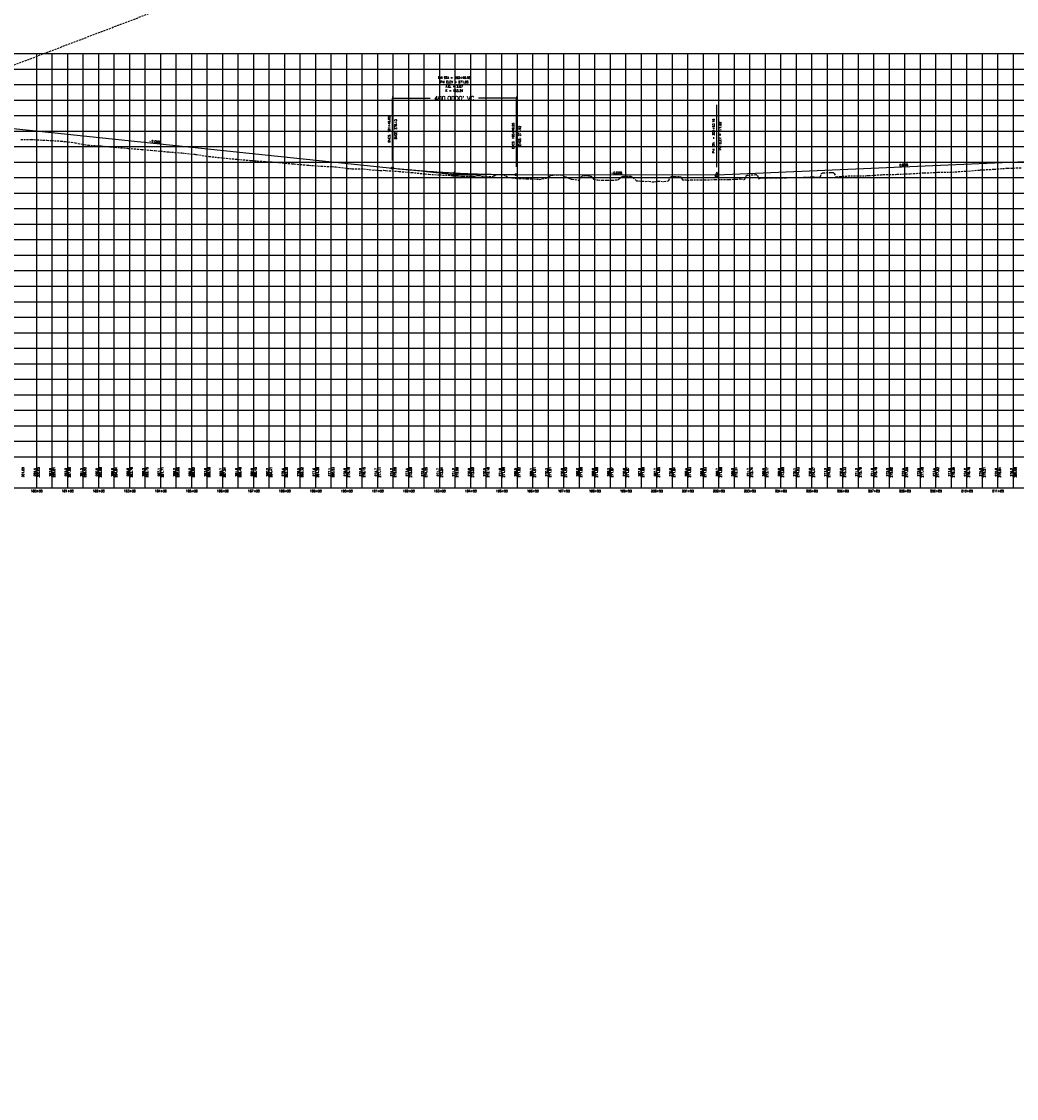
# Model space of a CAD drawing. Extents: x 114466 to 237039, y 16086 to 93345.
# Tile 17 of 81: x 155328 to 158536, y 41084 to 44556. Entities that reach past the tile are written whole.
import ezdxf
from ezdxf.enums import TextEntityAlignment as Align

# ---------------------------------------------------------------- set-up
doc = ezdxf.new("R2010")
doc.units = 0
doc.header["$LTSCALE"] = 50
doc.header["$MEASUREMENT"] = 0
doc.linetypes.add('HIDDEN_050%', pattern=[0.1875, 0.125, -0.0625])
doc.layers.get('0').update_dxf_attribs({"color": 1})
doc.layers.add('_CAB-PROF-TXT', color=31, linetype='HIDDEN_050%', plot=False)
for name, color, linetype in [('STERLING-02-PBASE', 101, 'Continuous'), ('STERLING-02-PEGCT', 101, 'Continuous'), ('STERLING-02-PFGC', 4, 'Continuous'), ('STERLING-02-PFGCT', 3, 'Continuous'), ('STERLING-02-PGRID', 251, 'Continuous')]:
    doc.layers.add(name, color=color, linetype=linetype)
doc.styles.add('L140', font='ROMANSM.shx', dxfattribs={"height": 14})
doc.dimstyles.get("Standard").update_dxf_attribs({"dimtxt": 0.18, "dimasz": 0.18, "dimexe": 0.18, "dimexo": 0.0625, "dimgap": 0.09, "dimtad": 0, "dimtih": 1, "dimtoh": 1, "dimdec": 4, "dimzin": 0, "dimdsep": 46, "dimtxsty": 'Standard', "dimcen": 0.09, "dimadec": 0, "dimazin": 0, "dimtfac": 1, "dimtdec": 4, "dimtofl": 0, "dimtmove": 0, "dimatfit": 3, "dimfxl": 1, "dimtolj": 1, "dimtzin": 0, "dimarcsym": 0})

# ---------------------------------------------------------------- blocks, each defined once
blk = doc.blocks.new('pvi2')
for p, q in [((0, 0.1), (-0.075, -0.05)), ((0.075, -0.05), (0, 0.1)), ((-0.075, -0.05), (0.075, -0.05))]:
    blk.add_line(p, q)
blk.add_circle((0, 0), 0.0125)
at = {"flags": 1}
for tag, p in [('K', (0, -0.005)), ('LENGTH', (0, -0.033))]:
    blk.add_attdef(tag, text='', height=0.01, dxfattribs=at).set_placement(p, align=Align.CENTER)
blk = doc.blocks.new('*D36')
at = {"layer": 'Defpoints', "color": 0}
for p in [(156523.8, 44308.2), (156923.8, 44308.2), (156923.8, 44308.2)]:
    blk.add_point(p, dxfattribs=at)
at = {"layer": 'STERLING-02-PFGCT', "color": 0, "lineweight": -2}
for p, q in [((156523.8, 44314.5), (156523.8, 44309)), ((156524.5, 44308.2), (156645.4, 44308.2)), ((156923.1, 44308.2), (156802.1, 44308.2)), ((156923.8, 44314.5), (156923.8, 44309))]:
    blk.add_line(p, q, dxfattribs=at)
at = {"layer": 'STERLING-02-PFGCT', "color": 0}
for points in [[(156524.5, 44308.4), (156524.5, 44308.1), (156523.8, 44308.2)], [(156923.1, 44308.4), (156923.1, 44308.1), (156923.8, 44308.2)]]:
    blk.add_solid(points, dxfattribs=at)
at = {"layer": 'STERLING-02-PFGCT', "color": 0, "insert": (156723.8, 44308.2), "char_height": 14, "attachment_point": 5, "style": 'L140'}
blk.add_mtext("\\A1;400.0000' VC", dxfattribs=at)

msp = doc.modelspace()

# ---------------------------------------------------------------- linework, layer by layer
at = {"layer": '_CAB-PROF-TXT'}
for points in [[(146560.7955, 41083.86745), (178320.63791, 53187.41613)], [(155325.47614, 44174.95456), (155359.79543, 44175.23668), (155368.96641, 44174.90094), (155398.17116, 44173.35577), (155409.76393, 44172.8021), (155424.51721, 44172.22899), (155454.45976, 44170.3039), (155469.30369, 44168.48937), (155501.15679, 44164.77289), (155510.06948, 44162.73119), (155541.63676, 44157.62636), (155579.6629, 44154.98348), (155585.01561, 44154.59878), (155623.82193, 44151.02716), (155628.77139, 44150.52551), (155668.77452, 44147.20203), (155671.95842, 44146.93809), (155713.19677, 44143.65593), (155714.68717, 44143.52839), (155745.23328, 44140.84816), (155757.24873, 44140.02017), (155758.16494, 44139.9414), (155796.43319, 44135.95554), (155801.31612, 44135.47326), (155801.40376, 44135.46382), (155802.67167, 44135.33426), (155840.91125, 44132.3198), (155844.67303, 44132.00208), (155886.27965, 44127.70528), (155889.38431, 44127.3131), (155892.22048, 44126.95781), (155932.3364, 44120.9952), (155974.10245, 44116.40241), (155978.52673, 44115.97227), (156020.14744, 44112.01961), (156024.27585, 44111.63947), (156064.10069, 44108.1171), (156069.58015, 44107.67303), (156108.63301, 44104.82834), (156114.60788, 44104.3564), (156120.26366, 44103.96071), (156158.91903, 44101.38916), (156200.12569, 44097.1805), (156203.81134, 44096.90961), (156206.98093, 44096.64891), (156249.15565, 44092.9183), (156254.18626, 44092.4944), (156294.65056, 44089.55301), (156329.45099, 44088.10288), (156340.99281, 44087.01806), (156379.15139, 44082.37208), (156387.38847, 44081.82984), (156394.02625, 44081.22329), (156431.13894, 44080.4478), (156448.48627, 44078.74922), (156467.27448, 44076.34396), (156467.36299, 44077.39795), (156484.41614, 44075.44064), (156495.59561, 44076.35452), (156502.95864, 44075.05826), (156540.26693, 44073.15147), (156544.86141, 44072.45292), (156582.48285, 44069.38003), (156585.41252, 44069.18644), (156628.74197, 44064.5337), (156629.48025, 44064.42406), (156630.06605, 44064.3376), (156641.18804, 44063.42379), (156673.63226, 44061.35522), (156676.02869, 44061.21646), (156712.50741, 44059.90102), (156721.69752, 44059.36021), (156735.68823, 44057.90748), (156751.07898, 44057.43018), (156775.50913, 44056.73034), (156783.14625, 44056.81791), (156785.96453, 44056.66211), (156801.79974, 44058.9127), (156820.95533, 44055.43622), (156824.68593, 44055.22835), (156827.09385, 44055.2934), (156846.90848, 44056.52558), (156848.53049, 44056.74714), (156852.28293, 44058.82071), (156857.00911, 44061.47443), (156860.41186, 44062.30979), (156864.11929, 44062.55173), (156882.48322, 44061.94485), (156882.68243, 44062.33737), (156889.49448, 44058.23202), (156894.02252, 44054.92433), (156897.40769, 44053.33734), (156900.47333, 44053.06121), (156923.84482, 44050.12716), (156934.29619, 44049.81974), (156958.57395, 44048.62034), (156970.16278, 44048.43783), (156988.69161, 44047.94575), (156996.93147, 44046.85905), (157006.11551, 44048.14454), (157019.85264, 44050.5335), (157029.76605, 44055.59328), (157032.49687, 44057.97835), (157036.44995, 44060.17206), (157037.2121, 44060.36726), (157041.52093, 44060.7732), (157054.00538, 44061.39294), (157066.02859, 44061.34849), (157069.92477, 44061.28656), (157070.48236, 44061.11445), (157073.70254, 44060.47903), (157076.76439, 44056.42622), (157083.69377, 44054.81312), (157094.71828, 44049.75457), (157099.92839, 44048.04348), (157103.96006, 44047.67003), (157125.57255, 44044.31808), (157125.80112, 44044.36806), (157126.08895, 44044.53771), (157135.76998, 44057.93976), (157136.8576, 44058.31848), (157137.57622, 44058.74759), (157141.09962, 44058.86008), (157143.77265, 44058.77813), (157149.84833, 44059.00589), (157155.17709, 44058.40239), (157159.07464, 44058.05359), (157163.01376, 44057.67112), (157164.52096, 44057.34975), (157165.27825, 44057.3125), (157170.45565, 44050.82326), (157172.76115, 44047.67884), (157173.2862, 44047.73415), (157186.53855, 44044.93268), (157200.33806, 44044.47799), (157216.42125, 44044.07823), (157233.14255, 44043.86608), (157251.10899, 44046.129), (157253.30797, 44046.48414), (157256.51068, 44049.89306), (157263.23834, 44055.70789), (157265.3773, 44056.42542), (157266.19226, 44056.51504), (157268.61927, 44056.98781), (157286.49028, 44057.08832), (157291.56229, 44057.17964), (157292.31305, 44057.03773), (157293.39581, 44056.64703), (157296.48973, 44055.1355), (157299.00082, 44052.68092), (157306.45133, 44046.8239), (157311.19738, 44042.19681), (157319.81406, 44041.93121), (157340.65446, 44040.48909), (157350.85663, 44040.72296), (157362.09882, 44038.60303), (157367.34574, 44038.77907), (157379.84387, 44041.63006), (157399.06125, 44039.98092), (157399.13989, 44039.97305), (157399.18825, 44039.98288), (157399.5486, 44039.95186), (157413.48522, 44041.74411), (157415.05388, 44043.52424), (157418.29448, 44053.44692), (157421.7178, 44055.09034), (157424.42695, 44056.41752), (157427.84639, 44056.68802), (157434.24865, 44056.48137), (157447.28573, 44056.09553), (157448.04421, 44055.97542), (157454.51784, 44054.62688), (157455.45851, 44054.19668), (157456.53692, 44050.49897), (157459.10391, 44044.97143), (157471.08676, 44045.36878), (157474.40622, 44044.55879), (157486.14686, 44045.02093), (157516.93952, 44045.12617), (157531.022, 44045.26062), (157563.68323, 44046.43544), (157582.65814, 44046.26134), (157608.69432, 44046.58828), (157632.69421, 44047.6217), (157646.94341, 44048.60697), (157658.41766, 44046.20377), (157660.71879, 44047.47176), (157664.01595, 44056.69626), (157668.09093, 44060.19717), (157668.31928, 44060.38164), (157668.6073, 44060.41604), (157671.62407, 44060.52676), (157694.72669, 44062.34339), (157694.83887, 44062.35173), (157694.85221, 44062.35088), (157694.87302, 44062.34667), (157697.12249, 44062.22111), (157700.69557, 44059.59367), (157701.25743, 44059.15467), (157705.05637, 44048.80705), (157713.15782, 44052.01515), (157719.50792, 44052.08004), (157746.90825, 44051.68237), (157759.43386, 44051.86858), (157795.52278, 44052.28825), (157803.81716, 44052.67882), (157843.53833, 44053.37606), (157849.8961, 44053.5489), (157852.85545, 44053.48527), (157876.2368, 44055.43064), (157878.70833, 44055.21132), (157902.70814, 44053.47146), (157903.54149, 44053.58976), (157904.77534, 44056.304), (157907.72491, 44065.99235), (157909.33739, 44067.02231), (157910.11498, 44067.39664), (157910.80009, 44067.50688), (157911.34907, 44067.65543), (157912.47844, 44067.74515), (157938.30407, 44069.40615), (157940.76659, 44069.4747), (157942.07683, 44069.38733), (157944.20896, 44068.95196), (157945.00659, 44068.74911), (157946.71193, 44067.53724), (157948.94379, 44066.05703), (157953.52212, 44055.37128), (157954.49279, 44055.43344), (157969.98497, 44056.63068), (157973.81781, 44056.9457), (158011.42118, 44058.76368), (158051.10981, 44058.83074), (158055.10237, 44059.13285), (158059.18453, 44059.2979), (158101.45857, 44062.03644), (158106.69816, 44062.36894), (158146.11088, 44063.06902), (158150.59208, 44063.30548), (158190.93548, 44065.04862), (158193.72528, 44065.17597), (158235.99025, 44067.73308), (158237.92913, 44067.77257), (158257.38892, 44068.11033), (158281.88233, 44069.74049), (158283.36399, 44069.82507), (158329.66878, 44070.40818), (158329.83356, 44070.41938), (158371.96543, 44073.46132), (158372.56845, 44073.4947), (158382.24703, 44073.85609), (158416.71948, 44076.94183), (158420.10041, 44077.3389), (158461.24929, 44079.50035), (158463.77507, 44079.73432), (158503.93117, 44082.69623), (158507.61444, 44082.75675), (158551.05263, 44084.59386)]]:
    msp.add_lwpolyline(points, dxfattribs=at)
at = {"layer": 'STERLING-02-PBASE'}
for p, q in [((137707.49632, 43152.61298), (194964.92056, 43152.61298)), ((155376.81245, 43052.61298), (155376.81245, 43152.61298)), ((155426.81245, 43052.61298), (155426.81245, 43152.61298)), ((155476.81245, 43052.61298), (155476.81245, 43152.61298)), ((155526.81245, 43052.61298), (155526.81245, 43152.61298)), ((155576.81245, 43052.61298), (155576.81245, 43152.61298)), ((155626.81245, 43052.61298), (155626.81245, 43152.61298)), ((155676.81245, 43052.61298), (155676.81245, 43152.61298)), ((155726.81245, 43052.61298), (155726.81245, 43152.61298)), ((155776.81245, 43052.61298), (155776.81245, 43152.61298)), ((155826.81245, 43052.61298), (155826.81245, 43152.61298)), ((155876.81245, 43052.61298), (155876.81245, 43152.61298)), ((155926.81245, 43052.61298), (155926.81245, 43152.61298)), ((155976.81245, 43052.61298), (155976.81245, 43152.61298)), ((156026.81245, 43052.61298), (156026.81245, 43152.61298)), ((156076.81245, 43052.61298), (156076.81245, 43152.61298)), ((156126.81245, 43052.61298), (156126.81245, 43152.61298)), ((156176.81245, 43052.61298), (156176.81245, 43152.61298)), ((156226.81245, 43052.61298), (156226.81245, 43152.61298)), ((156276.81245, 43052.61298), (156276.81245, 43152.61298)), ((156326.81245, 43052.61298), (156326.81245, 43152.61298)), ((156376.81245, 43052.61298), (156376.81245, 43152.61298)), ((156426.81245, 43052.61298), (156426.81245, 43152.61298)), ((156476.81245, 43052.61298), (156476.81245, 43152.61298)), ((156526.81245, 43052.61298), (156526.81245, 43152.61298)), ((156576.81245, 43052.61298), (156576.81245, 43152.61298)), ((156626.81245, 43052.61298), (156626.81245, 43152.61298)), ((156676.81245, 43052.61298), (156676.81245, 43152.61298)), ((156726.81245, 43052.61298), (156726.81245, 43152.61298)), ((156776.81245, 43052.61298), (156776.81245, 43152.61298)), ((156826.81245, 43052.61298), (156826.81245, 43152.61298)), ((156876.81245, 43052.61298), (156876.81245, 43152.61298)), ((156926.81245, 43052.61298), (156926.81245, 43152.61298)), ((156976.81245, 43052.61298), (156976.81245, 43152.61298)), ((157026.81245, 43052.61298), (157026.81245, 43152.61298)), ((157076.81245, 43052.61298), (157076.81245, 43152.61298)), ((157126.81245, 43052.61298), (157126.81245, 43152.61298)), ((157176.81245, 43052.61298), (157176.81245, 43152.61298)), ((157226.81245, 43052.61298), (157226.81245, 43152.61298)), ((157276.81245, 43052.61298), (157276.81245, 43152.61298)), ((157326.81245, 43052.61298), (157326.81245, 43152.61298)), ((157376.81245, 43052.61298), (157376.81245, 43152.61298)), ((157426.81245, 43052.61298), (157426.81245, 43152.61298)), ((157476.81245, 43052.61298), (157476.81245, 43152.61298)), ((157526.81245, 43052.61298), (157526.81245, 43152.61298)), ((157576.81245, 43052.61298), (157576.81245, 43152.61298)), ((157626.81245, 43052.61298), (157626.81245, 43152.61298)), ((157676.81245, 43052.61298), (157676.81245, 43152.61298)), ((157726.81245, 43052.61298), (157726.81245, 43152.61298)), ((157776.81245, 43052.61298), (157776.81245, 43152.61298)), ((157826.81245, 43052.61298), (157826.81245, 43152.61298)), ((157876.81245, 43052.61298), (157876.81245, 43152.61298)), ((157926.81245, 43052.61298), (157926.81245, 43152.61298)), ((157976.81245, 43052.61298), (157976.81245, 43152.61298)), ((158026.81245, 43052.61298), (158026.81245, 43152.61298)), ((158076.81245, 43052.61298), (158076.81245, 43152.61298)), ((158126.81245, 43052.61298), (158126.81245, 43152.61298)), ((158176.81245, 43052.61298), (158176.81245, 43152.61298)), ((158226.81245, 43052.61298), (158226.81245, 43152.61298)), ((158276.81245, 43052.61298), (158276.81245, 43152.61298)), ((158326.81245, 43052.61298), (158326.81245, 43152.61298)), ((158376.81245, 43052.61298), (158376.81245, 43152.61298)), ((158426.81245, 43052.61298), (158426.81245, 43152.61298)), ((158476.81245, 43052.61298), (158476.81245, 43152.61298)), ((158526.81245, 43052.61298), (158526.81245, 43152.61298)), ((137707.49632, 43052.61298), (194964.92056, 43052.61298))]:
    msp.add_line(p, q, dxfattribs=at)
at = {"layer": 'STERLING-02-PFGC'}
for p, q in [((154989.82765, 44243.22893), (156523.76698, 44083.24323)), ((157569.96994, 44061.70605), (158776.81245, 44113.77585)), ((156623.76698, 44072.8135), (156723.76698, 44062.38377)), ((156723.76698, 44062.38377), (156823.76698, 44062.30368)), ((156923.76698, 44062.22359), (157569.96994, 44061.70605))]:
    msp.add_line(p, q, dxfattribs=at)
msp.add_lwpolyline([(156523.76698, 44083.24323), (156530.01698, 44082.59642), (156536.26698, 44081.95973), (156542.51698, 44081.33314), (156548.76698, 44080.71665), (156555.01698, 44080.11028), (156561.26698, 44079.51401), (156567.51698, 44078.92785), (156573.76698, 44078.35179), (156580.01698, 44077.78584), (156586.26698, 44077.23), (156592.51698, 44076.68427), (156598.76698, 44076.14864), (156605.01698, 44075.62312), (156611.26698, 44075.10771), (156617.51698, 44074.6024), (156623.76698, 44074.10721), (156630.01698, 44073.62211), (156636.26698, 44073.14713), (156642.51698, 44072.68225), (156648.76698, 44072.22748), (156655.01698, 44071.78282), (156661.26698, 44071.34826), (156667.51698, 44070.92381), (156673.76698, 44070.50947), (156680.01698, 44070.10524), (156686.26698, 44069.71111), (156692.51698, 44069.32709), (156698.76698, 44068.95318), (156705.01698, 44068.58937), (156711.26698, 44068.23567), (156717.51698, 44067.89208), (156723.76698, 44067.55859), (156730.01698, 44067.23521), (156736.26698, 44066.92194), (156742.51698, 44066.61878), (156748.76698, 44066.32572), (156755.01698, 44066.04277), (156761.26698, 44065.76993), (156767.51698, 44065.50719), (156773.76698, 44065.25456), (156780.01698, 44065.01204), (156786.26698, 44064.77963), (156792.51698, 44064.55732), (156798.76698, 44064.34512), (156805.01698, 44064.14303), (156811.26698, 44063.95104), (156817.51698, 44063.76916), (156823.76698, 44063.59739), (156830.01698, 44063.43572), (156836.26698, 44063.28416), (156842.51698, 44063.14271), (156848.76698, 44063.01137), (156855.01698, 44062.89013), (156861.26698, 44062.779), (156867.51698, 44062.67798), (156873.76698, 44062.58706), (156880.01698, 44062.50626), (156886.26698, 44062.43555), (156892.51698, 44062.37496), (156898.76698, 44062.32447), (156905.01698, 44062.28409), (156911.26698, 44062.25382), (156917.51698, 44062.23365), (156923.76698, 44062.22359)], dxfattribs=at)
at = {"layer": 'STERLING-02-PFGCT'}
for p, q in [((156523.76698, 44108.24323), (156523.76698, 44308.24323)), ((156923.76698, 44087.22359), (156923.76698, 44308.24323)), ((157569.96994, 44086.70605), (157569.96994, 44286.70605))]:
    msp.add_line(p, q, dxfattribs=at)
for centre in [(156523.76698, 44083.24323), (156923.76698, 44062.22359)]:
    msp.add_circle(centre, 3.5, dxfattribs=at)
at = {"layer": 'STERLING-02-PGRID'}
for p, q in [((137707.49632, 44452.61298), (194964.92056, 44452.61298)), ((155376.81245, 43152.61298), (155376.81245, 44452.61298)), ((155426.81245, 43152.61298), (155426.81245, 44452.61298)), ((155476.81245, 43152.61298), (155476.81245, 44452.61298)), ((155526.81245, 43152.61298), (155526.81245, 44452.61298)), ((155576.81245, 43152.61298), (155576.81245, 44452.61298)), ((155626.81245, 43152.61298), (155626.81245, 44452.61298)), ((155676.81245, 43152.61298), (155676.81245, 44452.61298)), ((155726.81245, 43152.61298), (155726.81245, 44452.61298)), ((155776.81245, 43152.61298), (155776.81245, 44452.61298)), ((155826.81245, 43152.61298), (155826.81245, 44452.61298)), ((155876.81245, 43152.61298), (155876.81245, 44452.61298)), ((155926.81245, 43152.61298), (155926.81245, 44452.61298)), ((155976.81245, 43152.61298), (155976.81245, 44452.61298)), ((156026.81245, 43152.61298), (156026.81245, 44452.61298)), ((156076.81245, 43152.61298), (156076.81245, 44452.61298)), ((156126.81245, 43152.61298), (156126.81245, 44452.61298)), ((156176.81245, 43152.61298), (156176.81245, 44452.61298)), ((156226.81245, 43152.61298), (156226.81245, 44452.61298)), ((156276.81245, 43152.61298), (156276.81245, 44452.61298)), ((156326.81245, 43152.61298), (156326.81245, 44452.61298)), ((156376.81245, 43152.61298), (156376.81245, 44452.61298)), ((156426.81245, 43152.61298), (156426.81245, 44452.61298)), ((156476.81245, 43152.61298), (156476.81245, 44452.61298)), ((156526.81245, 43152.61298), (156526.81245, 44452.61298)), ((156576.81245, 43152.61298), (156576.81245, 44452.61298)), ((156626.81245, 43152.61298), (156626.81245, 44452.61298)), ((156676.81245, 43152.61298), (156676.81245, 44452.61298)), ((156726.81245, 43152.61298), (156726.81245, 44452.61298)), ((156776.81245, 43152.61298), (156776.81245, 44452.61298)), ((156826.81245, 43152.61298), (156826.81245, 44452.61298)), ((156876.81245, 43152.61298), (156876.81245, 44452.61298)), ((156926.81245, 43152.61298), (156926.81245, 44452.61298)), ((156976.81245, 43152.61298), (156976.81245, 44452.61298)), ((157026.81245, 43152.61298), (157026.81245, 44452.61298)), ((157076.81245, 43152.61298), (157076.81245, 44452.61298)), ((157126.81245, 43152.61298), (157126.81245, 44452.61298)), ((157176.81245, 43152.61298), (157176.81245, 44452.61298)), ((157226.81245, 43152.61298), (157226.81245, 44452.61298)), ((157276.81245, 43152.61298), (157276.81245, 44452.61298)), ((157326.81245, 43152.61298), (157326.81245, 44452.61298)), ((157376.81245, 43152.61298), (157376.81245, 44452.61298)), ((157426.81245, 43152.61298), (157426.81245, 44452.61298)), ((157476.81245, 43152.61298), (157476.81245, 44452.61298)), ((157526.81245, 43152.61298), (157526.81245, 44452.61298)), ((157576.81245, 43152.61298), (157576.81245, 44452.61298)), ((157626.81245, 43152.61298), (157626.81245, 44452.61298)), ((157676.81245, 43152.61298), (157676.81245, 44452.61298)), ((157726.81245, 43152.61298), (157726.81245, 44452.61298)), ((157776.81245, 43152.61298), (157776.81245, 44452.61298)), ((157826.81245, 43152.61298), (157826.81245, 44452.61298)), ((157876.81245, 43152.61298), (157876.81245, 44452.61298)), ((157926.81245, 43152.61298), (157926.81245, 44452.61298)), ((157976.81245, 43152.61298), (157976.81245, 44452.61298)), ((158026.81245, 43152.61298), (158026.81245, 44452.61298)), ((158076.81245, 43152.61298), (158076.81245, 44452.61298)), ((158126.81245, 43152.61298), (158126.81245, 44452.61298)), ((158176.81245, 43152.61298), (158176.81245, 44452.61298)), ((158226.81245, 43152.61298), (158226.81245, 44452.61298)), ((158276.81245, 43152.61298), (158276.81245, 44452.61298)), ((158326.81245, 43152.61298), (158326.81245, 44452.61298)), ((158376.81245, 43152.61298), (158376.81245, 44452.61298)), ((158426.81245, 43152.61298), (158426.81245, 44452.61298)), ((158476.81245, 43152.61298), (158476.81245, 44452.61298)), ((158526.81245, 43152.61298), (158526.81245, 44452.61298)), ((137707.49632, 44402.61298), (194964.92056, 44402.61298)), ((137707.49632, 44352.61298), (194964.92056, 44352.61298)), ((137707.49632, 44302.61298), (194964.92056, 44302.61298)), ((137707.49632, 44252.61298), (194964.92056, 44252.61298)), ((137707.49632, 44202.61298), (194964.92056, 44202.61298)), ((137707.49632, 44152.61298), (194964.92056, 44152.61298)), ((137707.49632, 44102.61298), (194964.92056, 44102.61298)), ((137707.49632, 44052.61298), (194964.92056, 44052.61298)), ((137707.49632, 44002.61298), (194964.92056, 44002.61298)), ((137707.49632, 43952.61298), (194964.92056, 43952.61298)), ((137707.49632, 43902.61298), (194964.92056, 43902.61298)), ((137707.49632, 43852.61298), (194964.92056, 43852.61298)), ((137707.49632, 43802.61298), (194964.92056, 43802.61298)), ((137707.49632, 43752.61298), (194964.92056, 43752.61298)), ((137707.49632, 43702.61298), (194964.92056, 43702.61298)), ((137707.49632, 43652.61298), (194964.92056, 43652.61298)), ((137707.49632, 43602.61298), (194964.92056, 43602.61298)), ((137707.49632, 43552.61298), (194964.92056, 43552.61298)), ((137707.49632, 43502.61298), (194964.92056, 43502.61298)), ((137707.49632, 43452.61298), (194964.92056, 43452.61298)), ((137707.49632, 43402.61298), (194964.92056, 43402.61298)), ((137707.49632, 43352.61298), (194964.92056, 43352.61298)), ((137707.49632, 43302.61298), (194964.92056, 43302.61298)), ((137707.49632, 43252.61298), (194964.92056, 43252.61298)), ((137707.49632, 43202.61298), (194964.92056, 43202.61298))]:
    msp.add_line(p, q, dxfattribs=at)

# ---------------------------------------------------------------- block references
at = {"layer": 'STERLING-02-PFGC', "xscale": 84.03361344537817, "yscale": 84.03361344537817, "zscale": 84.03361344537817}
for p in [(156723.76698, 44062.38377), (157569.96994, 44061.70605)]:
    msp.add_blockref('pvi2', p, dxfattribs=at)

# ---------------------------------------------------------------- texts
at = {"layer": 'STERLING-02-PEGCT', "style": 'L140'}
for s, p in [('294.4', (155376.81245, 43102.61298)), ('293.9', (155426.81245, 43102.61298)), ('293.0', (155476.81245, 43102.61298)), ('291.5', (155526.81245, 43102.61298)), ('290.5', (155576.81245, 43102.61298)), ('289.6', (155626.81245, 43102.61298)), ('288.8', (155676.81245, 43102.61298)), ('288.0', (155726.81245, 43102.61298)), ('287.1', (155776.81245, 43102.61298)), ('286.2', (155826.81245, 43102.61298)), ('285.2', (155876.81245, 43102.61298)), ('283.8', (155926.81245, 43102.61298)), ('282.7', (155976.81245, 43102.61298)), ('281.8', (156026.81245, 43102.61298)), ('280.9', (156076.81245, 43102.61298)), ('280.2', (156126.81245, 43102.61298)), ('279.4', (156176.81245, 43102.61298)), ('278.5', (156226.81245, 43102.61298)), ('277.6', (156276.81245, 43102.61298)), ('277.1', (156326.81245, 43102.61298)), ('276.0', (156376.81245, 43102.61298)), ('275.6', (156426.81245, 43102.61298)), ('274.7', (156476.81245, 43102.61298)), ('274.2', (156526.81245, 43102.61298)), ('273.4', (156576.81245, 43102.61298)), ('272.4', (156626.81245, 43102.61298)), ('271.7', (156676.81245, 43102.61298)), ('271.2', (156726.81245, 43102.61298)), ('270.8', (156776.81245, 43102.61298)), ('270.5', (156826.81245, 43102.61298)), ('271.9', (156876.81245, 43102.61298)), ('269.5', (156926.81245, 43102.61298)), ('269.1', (156976.81245, 43102.61298)), ('270.3', (157026.81245, 43102.61298)), ('270.8', (157076.81245, 43102.61298)), ('268.6', (157126.81245, 43102.61298)), ('268.9', (157176.81245, 43102.61298)), ('268.3', (157226.81245, 43102.61298)), ('270.9', (157276.81245, 43102.61298)), ('267.8', (157326.81245, 43102.61298)), ('267.7', (157376.81245, 43102.61298)), ('270.8', (157426.81245, 43102.61298)), ('268.4', (157476.81245, 43102.61298)), ('268.5', (157526.81245, 43102.61298)), ('268.7', (157576.81245, 43102.61298)), ('269.0', (157626.81245, 43102.61298)), ('271.7', (157676.81245, 43102.61298)), ('269.9', (157726.81245, 43102.61298)), ('269.9', (157776.81245, 43102.61298)), ('270.1', (157826.81245, 43102.61298)), ('270.6', (157876.81245, 43102.61298)), ('273.2', (157926.81245, 43102.61298)), ('270.9', (157976.81245, 43102.61298)), ('271.2', (158026.81245, 43102.61298)), ('271.6', (158076.81245, 43102.61298)), ('272.0', (158126.81245, 43102.61298)), ('272.4', (158176.81245, 43102.61298)), ('272.9', (158226.81245, 43102.61298)), ('273.4', (158276.81245, 43102.61298)), ('273.6', (158326.81245, 43102.61298)), ('274.2', (158376.81245, 43102.61298)), ('275.0', (158426.81245, 43102.61298)), ('275.6', (158476.81245, 43102.61298)), ('276.2', (158526.81245, 43102.61298))]:
    msp.add_text(s, height=7, rotation=90, dxfattribs=at).set_placement(p, align=Align.BOTTOM_CENTER)
for s, p in [('180+00', (155376.81245, 43042.11298)), ('181+00', (155476.81245, 43042.11298)), ('182+00', (155576.81245, 43042.11298)), ('183+00', (155676.81245, 43042.11298)), ('184+00', (155776.81245, 43042.11298)), ('185+00', (155876.81245, 43042.11298)), ('186+00', (155976.81245, 43042.11298)), ('187+00', (156076.81245, 43042.11298)), ('188+00', (156176.81245, 43042.11298)), ('189+00', (156276.81245, 43042.11298)), ('190+00', (156376.81245, 43042.11298)), ('191+00', (156476.81245, 43042.11298)), ('192+00', (156576.81245, 43042.11298)), ('193+00', (156676.81245, 43042.11298)), ('194+00', (156776.81245, 43042.11298)), ('195+00', (156876.81245, 43042.11298)), ('196+00', (156976.81245, 43042.11298)), ('197+00', (157076.81245, 43042.11298)), ('198+00', (157176.81245, 43042.11298)), ('199+00', (157276.81245, 43042.11298)), ('200+00', (157376.81245, 43042.11298)), ('201+00', (157476.81245, 43042.11298)), ('202+00', (157576.81245, 43042.11298)), ('203+00', (157676.81245, 43042.11298)), ('204+00', (157776.81245, 43042.11298)), ('205+00', (157876.81245, 43042.11298)), ('206+00', (157976.81245, 43042.11298)), ('207+00', (158076.81245, 43042.11298)), ('208+00', (158176.81245, 43042.11298)), ('209+00', (158276.81245, 43042.11298)), ('210+00', (158376.81245, 43042.11298)), ('211+00', (158476.81245, 43042.11298))]:
    msp.add_text(s, height=7, dxfattribs=at).set_placement(p, align=Align.MIDDLE_CENTER)
at = {"layer": 'STERLING-02-PFGCT', "style": 'L140'}
for s, p in [('PVI STA = 193+46.95', (156723.76698, 44371.24323)), ('PVI ELEV = 271.95', (156723.76698, 44357.24323)), ('A.D. = 2.07', (156723.76698, 44343.24323)), ('K = 193.24', (156723.76698, 44329.24323))]:
    msp.add_text(s, height=7, dxfattribs=at).set_placement(p, align=Align.CENTER)
for s, p in [('BVCS: 191+46.95', (156516.76698, 44208.24323)), ('PVI STA  = 201+93.16', (157562.96994, 44186.70605)), ('EVCS: 195+46.95', (156916.76698, 44187.22359))]:
    msp.add_text(s, height=7, rotation=90, dxfattribs=at).set_placement(p, align=Align.CENTER)
for s, p in [('BVCE: 276.13', (156530.76698, 44208.24323)), ('EVCE: 271.92', (156930.76698, 44187.22359)), ('PVI ELEV = 271.82', (157576.96994, 44186.70605)), ('301.09', (155329.14578, 43102.61298)), ('300.05', (155379.14578, 43102.61298)), ('299.01', (155429.14578, 43102.61298)), ('297.96', (155479.14578, 43102.61298)), ('296.92', (155529.14578, 43102.61298)), ('295.88', (155579.14578, 43102.61298)), ('294.84', (155629.14578, 43102.61298)), ('293.79', (155679.14578, 43102.61298)), ('292.75', (155729.14578, 43102.61298)), ('291.71', (155779.14578, 43102.61298)), ('290.66', (155829.14578, 43102.61298)), ('289.62', (155879.14578, 43102.61298)), ('288.58', (155929.14578, 43102.61298)), ('287.54', (155979.14578, 43102.61298)), ('286.49', (156029.14578, 43102.61298)), ('285.45', (156079.14578, 43102.61298)), ('284.41', (156129.14578, 43102.61298)), ('283.36', (156179.14578, 43102.61298)), ('282.32', (156229.14578, 43102.61298)), ('281.28', (156279.14578, 43102.61298)), ('280.23', (156329.14578, 43102.61298)), ('279.19', (156379.14578, 43102.61298)), ('278.15', (156429.14578, 43102.61298)), ('277.11', (156479.14578, 43102.61298)), ('276.06', (156529.14578, 43102.61298)), ('275.09', (156579.14578, 43102.61298)), ('274.25', (156629.14578, 43102.61298)), ('273.54', (156679.14578, 43102.61298)), ('272.96', (156729.14578, 43102.61298)), ('272.50', (156779.14578, 43102.61298)), ('272.18', (156829.14578, 43102.61298)), ('271.99', (156879.14578, 43102.61298)), ('271.92', (156929.14578, 43102.61298)), ('271.91', (156979.14578, 43102.61298)), ('271.91', (157029.14578, 43102.61298)), ('271.90', (157079.14578, 43102.61298)), ('271.89', (157129.14578, 43102.61298)), ('271.88', (157179.14578, 43102.61298)), ('271.87', (157229.14578, 43102.61298)), ('271.87', (157279.14578, 43102.61298)), ('271.86', (157329.14578, 43102.61298)), ('271.85', (157379.14578, 43102.61298)), ('271.84', (157429.14578, 43102.61298)), ('271.83', (157479.14578, 43102.61298)), ('271.83', (157529.14578, 43102.61298)), ('271.88', (157579.14578, 43102.61298)), ('272.31', (157629.14578, 43102.61298)), ('272.74', (157679.14578, 43102.61298)), ('273.17', (157729.14578, 43102.61298)), ('273.60', (157779.14578, 43102.61298)), ('274.03', (157829.14578, 43102.61298)), ('274.47', (157879.14578, 43102.61298)), ('274.90', (157929.14578, 43102.61298)), ('275.33', (157979.14578, 43102.61298)), ('275.76', (158029.14578, 43102.61298)), ('276.19', (158079.14578, 43102.61298)), ('276.62', (158129.14578, 43102.61298)), ('277.06', (158179.14578, 43102.61298)), ('277.49', (158229.14578, 43102.61298)), ('277.92', (158279.14578, 43102.61298)), ('278.35', (158329.14578, 43102.61298)), ('278.78', (158379.14578, 43102.61298)), ('279.21', (158429.14578, 43102.61298)), ('279.64', (158479.14578, 43102.61298)), ('280.08', (158529.14578, 43102.61298))]:
    msp.add_text(s, height=7, rotation=90, dxfattribs=at).set_placement(p, align=Align.TOP_CENTER)
for s, rotation, p in [('-2.09%', 354.0457336, (155756.79732, 44163.23608)), ('0.86%', 2.47052163, (158173.3912, 44087.74095)), ('-0.02%', 359.95411224, (157246.86846, 44061.96482))]:
    msp.add_text(s, height=7, rotation=rotation, dxfattribs=at).set_placement(p, align=Align.BOTTOM_CENTER)

# ---------------------------------------------------------------- dimensions: what is measured, and where the dimension line sits
at = {"layer": 'STERLING-02-PFGCT'}
dim = msp.add_linear_dim(base=(156923.76698, 44308.24323), p1=(156523.76698, 44308.24323), p2=(156923.76698, 44308.24323), text="400.0000' VC", dimstyle='Standard', override={"dimscale": 100, "dimtxt": 0.007087, "dimasz": 0.007087, "dimexe": 0.007087, "dimexo": 0.0625, "dimgap": 0.003543, "dimpost": "'", "dimtxsty": 'L140', "dimcen": 0.003543}, dxfattribs=at)
dim.commit()
dim.dimension.update_dxf_attribs({"geometry": '*D36', "text_midpoint": (156723.76698, 44308.24323)})

doc.saveas('drawing.dxf')
